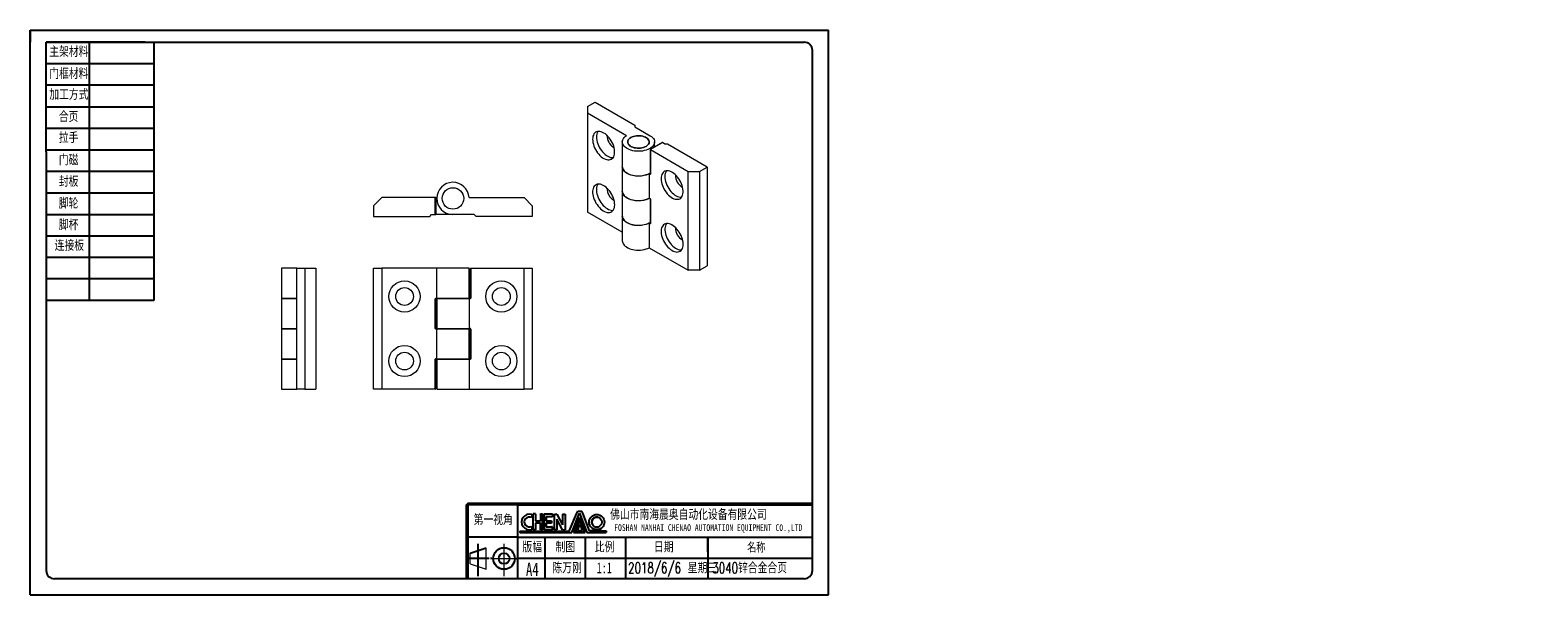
# Model space of a CAD drawing. Header units: millimetres. Extents: x 0 to 561, y 0 to 210.
import ezdxf

# ---------------------------------------------------------------- set-up
doc = ezdxf.new("R2010")
doc.units = ezdxf.units.MM
doc.layers.add('SLD-0', color=179, linetype='Continuous')
doc.layers.add('图框', color=7, linetype='Continuous')
doc.styles.add('SLDTEXTSTYLE0', font='TXT', dxfattribs={"width": 0.7, "bigfont": 'bigfont'})
doc.styles.add('SLDTEXTSTYLE1', font='TXT', dxfattribs={"width": 0.7})

msp = doc.modelspace()

# ---------------------------------------------------------------- linework, layer by layer
at = {"color": 7, "linetype": 'Continuous', "lineweight": 15}
for p, q in [((207.34, 181.56), (210.17, 183.19)), ((207.34, 181.56), (207.34, 179.11)), ((210.17, 183.19), (224.92, 174.68)), ((221.85, 170.74), (207.34, 179.11)), ((207.34, 179.11), (207.34, 142.37)), ((224.92, 174.68), (224.92, 174.1)), ((224.92, 174.1), (230.71, 170.76)), ((220.29, 168.42), (220.29, 159.31)), ((232.29, 166.53), (232.29, 168.42)), ((216.96, 166.46), (217.25, 166.31)), ((235.13, 168.16), (230.72, 165.62)), ((230.72, 165.62), (230.72, 156.54)), ((235.2, 168.17), (230.75, 165.6)), ((230.75, 165.6), (244.82, 157.48)), ((230.75, 165.6), (230.75, 156.5)), ((236.14, 167.62), (235.2, 168.17)), ((237.14, 167.62), (236.14, 167.62)), ((251.89, 159.11), (237.14, 167.62)), ((220.29, 159.15), (220.29, 150.13)), ((244.82, 157.48), (249.06, 157.48)), ((244.82, 120.73), (244.82, 157.48)), ((249.06, 157.48), (251.89, 159.11)), ((249.06, 157.48), (249.06, 120.73)), ((251.89, 159.11), (251.89, 122.37)), ((230.32, 156.74), (230.68, 156.54)), ((230.32, 156.58), (230.32, 147.56)), ((230.61, 156.42), (230.32, 156.58)), ((230.68, 156.54), (230.72, 156.56)), ((130.78, 147.71), (127.78, 144.71)), ((150.68, 147.71), (130.78, 147.71)), ((150.68, 141.41), (150.68, 147.71)), ((150.88, 147.71), (150.68, 147.71)), ((150.78, 147.61), (150.78, 141.51)), ((150.78, 147.61), (150.88, 147.61)), ((150.88, 147.61), (150.88, 147.71)), ((150.88, 147.71), (151.28, 147.71)), ((150.88, 147.61), (150.88, 141.51)), ((151.28, 147.61), (150.88, 147.61)), ((163.27, 147.71), (183.78, 147.71)), ((186.78, 144.71), (183.78, 147.71)), ((216.96, 146.86), (217.25, 146.71)), ((220.29, 149.96), (220.29, 140.94)), ((230.32, 147.56), (230.61, 147.39)), ((230.32, 147.52), (230.63, 147.35)), ((230.72, 147.19), (230.72, 138.17)), ((230.75, 147.15), (230.75, 138.12)), ((127.78, 144.71), (127.78, 140.71)), ((127.78, 140.71), (148.63, 140.71)), ((148.63, 140.71), (149.34, 141.41)), ((149.34, 141.41), (150.68, 141.41)), ((150.68, 141.41), (150.88, 141.41)), ((150.78, 141.51), (150.88, 141.51)), ((150.88, 141.41), (150.88, 141.51)), ((150.88, 141.51), (156.16, 141.51)), ((157.02, 141.41), (150.88, 141.41)), ((165.21, 141.41), (157.02, 141.41)), ((165.92, 140.71), (165.21, 141.41)), ((186.78, 140.71), (165.92, 140.71)), ((186.78, 144.71), (186.78, 140.71)), ((220.29, 134.89), (207.34, 142.37)), ((220.29, 140.78), (220.29, 131.67)), ((230.32, 138.37), (230.68, 138.17)), ((230.32, 138.21), (230.32, 129.11)), ((230.61, 138.04), (230.32, 138.21)), ((230.68, 138.17), (230.72, 138.19)), ((230.32, 129.11), (244.82, 120.73)), ((93.52, 121.45), (93.52, 110.3)), ((99.22, 121.45), (93.52, 121.45)), ((99.22, 76.45), (99.22, 121.45)), ((99.22, 121.45), (102.22, 121.45)), ((102.22, 121.45), (102.22, 76.45)), ((102.22, 121.45), (106.22, 121.45)), ((106.22, 121.45), (106.22, 76.45)), ((127.78, 76.45), (127.78, 121.45)), ((127.78, 121.45), (130.78, 121.45)), ((130.78, 121.45), (130.78, 76.45)), ((151.28, 121.45), (130.78, 121.45)), ((151.28, 110.3), (151.28, 121.45)), ((163.28, 121.45), (151.28, 121.45)), ((163.28, 110.3), (163.28, 121.45)), ((163.78, 110.3), (163.78, 121.35)), ((163.88, 121.45), (163.88, 110.3)), ((163.88, 121.45), (183.78, 121.45)), ((183.78, 76.45), (183.78, 121.45)), ((183.78, 121.45), (186.78, 121.45)), ((186.78, 121.45), (186.78, 76.45)), ((249.06, 120.73), (244.82, 120.73)), ((249.06, 120.73), (251.89, 122.37)), ((93.52, 110.3), (99.22, 110.3)), ((93.52, 110.1), (93.52, 99.05)), ((99.22, 110.1), (93.52, 110.1)), ((93.62, 110.2), (99.22, 110.2)), ((150.68, 99.05), (150.68, 110.1)), ((150.68, 110.1), (150.78, 110.1)), ((150.78, 110.1), (150.78, 99.05)), ((150.88, 110.2), (150.88, 110.3)), ((150.88, 110.3), (151.28, 110.3)), ((151.38, 110.2), (150.88, 110.2)), ((151.28, 110.3), (163.28, 110.3)), ((151.28, 110.1), (151.28, 99.05)), ((163.27, 110.1), (151.28, 110.1)), ((151.38, 110.2), (163.17, 110.2)), ((163.17, 110.2), (163.68, 110.2)), ((163.27, 110.1), (163.27, 99.05)), ((163.68, 110.1), (163.27, 110.1)), ((163.68, 110.2), (163.68, 110.1)), ((163.78, 110.3), (163.88, 110.3)), ((93.52, 99.05), (99.22, 99.05)), ((93.52, 98.85), (93.52, 87.8)), ((99.22, 98.85), (93.52, 98.85)), ((99.22, 98.95), (93.62, 98.95)), ((150.78, 99.05), (150.68, 99.05)), ((150.88, 98.85), (150.88, 98.95)), ((150.88, 98.95), (151.38, 98.95)), ((151.28, 98.85), (150.88, 98.85)), ((151.28, 99.05), (163.27, 99.05)), ((151.28, 87.8), (151.28, 98.85)), ((163.28, 98.85), (151.28, 98.85)), ((163.17, 98.95), (151.38, 98.95)), ((151.38, 98.95), (163.18, 98.95)), ((163.68, 98.95), (163.17, 98.95)), ((163.27, 99.05), (163.68, 99.05)), ((163.28, 87.8), (163.28, 98.85)), ((163.68, 99.05), (163.68, 98.95)), ((163.78, 87.8), (163.78, 98.85)), ((163.78, 98.85), (163.88, 98.85)), ((163.88, 98.85), (163.88, 87.8)), ((93.52, 87.8), (99.22, 87.8)), ((93.52, 87.6), (93.52, 76.45)), ((99.22, 87.6), (93.52, 87.6)), ((93.62, 87.7), (99.22, 87.7)), ((150.68, 76.45), (150.68, 87.6)), ((150.78, 87.6), (150.68, 87.6)), ((150.78, 87.6), (150.78, 76.55)), ((150.88, 87.7), (150.88, 87.8)), ((150.88, 87.8), (151.28, 87.8)), ((151.38, 87.7), (150.88, 87.7)), ((151.28, 87.8), (163.28, 87.8)), ((151.28, 87.6), (151.28, 76.45)), ((163.27, 87.6), (151.28, 87.6)), ((151.38, 87.7), (163.17, 87.7)), ((163.17, 87.7), (163.68, 87.7)), ((163.27, 87.6), (163.27, 76.45)), ((163.68, 87.6), (163.27, 87.6)), ((163.68, 87.7), (163.68, 87.6)), ((163.88, 87.8), (163.78, 87.8)), ((93.52, 76.45), (99.22, 76.45)), ((102.22, 76.45), (99.22, 76.45)), ((102.22, 76.45), (106.22, 76.45)), ((130.78, 76.45), (127.78, 76.45)), ((150.68, 76.45), (130.78, 76.45)), ((151.28, 76.45), (163.27, 76.45)), ((163.27, 76.45), (183.78, 76.45)), ((186.78, 76.45), (183.78, 76.45))]:
    msp.add_line(p, q, dxfattribs=at)
at = {"color": 7, "linetype": 'Continuous', "lineweight": 15, "flags": 128}
for points in [[(209.25, 169.44), (209.28, 168.84), (209.38, 168.21), (209.53, 167.57), (209.74, 166.91), (210.01, 166.27), (210.32, 165.63), (210.69, 165.01), (211.09, 164.43), (211.53, 163.89), (211.99, 163.39), (212.48, 162.95), (212.98, 162.57), (213.48, 162.26), (213.98, 162.03), (214.48, 161.87), (214.95, 161.79), (215.41, 161.78), (215.83, 161.86), (216.21, 162.02), (216.55, 162.26), (216.84, 162.56), (217.08, 162.94), (217.26, 163.38), (217.39, 163.87), (217.45, 164.41), (217.45, 165), (217.39, 165.61), (217.26, 166.25), (217.08, 166.9), (216.84, 167.55), (216.55, 168.19), (216.21, 168.82), (215.83, 169.42), (215.41, 169.99), (214.95, 170.51), (214.48, 170.98), (213.98, 171.39), (213.48, 171.73), (212.98, 172), (212.48, 172.2), (211.99, 172.32), (211.53, 172.36), (211.09, 172.33), (210.69, 172.21), (210.32, 172.01), (210.01, 171.74), (209.74, 171.4), (209.53, 170.99), (209.38, 170.52), (209.28, 170), (209.25, 169.44)], [(210.67, 170.25), (210.7, 169.65), (210.79, 169.03), (210.94, 168.38), (211.16, 167.73), (211.42, 167.08), (211.74, 166.45), (212.1, 165.83), (212.5, 165.25), (212.94, 164.7), (213.41, 164.21), (213.89, 163.77), (214.39, 163.39), (214.9, 163.08), (215.4, 162.84), (215.89, 162.68), (216.37, 162.6), (216.82, 162.6), (216.87, 162.61)], [(230.71, 170.76), (231.17, 170.43), (231.56, 170.08), (231.87, 169.7), (232.1, 169.3), (232.24, 168.88), (232.29, 168.46), (232.26, 168.04), (232.14, 167.63), (231.93, 167.23), (231.64, 166.84), (231.26, 166.48), (230.82, 166.14), (230.31, 165.84), (229.74, 165.58), (229.12, 165.36), (228.45, 165.19), (227.76, 165.06), (227.04, 164.98), (226.32, 164.95), (225.59, 164.98), (224.87, 165.05), (224.17, 165.18), (223.51, 165.35), (222.88, 165.57), (222.31, 165.83), (221.8, 166.12), (221.35, 166.46), (220.97, 166.82), (220.68, 167.2), (220.46, 167.6), (220.33, 168.02), (220.29, 168.44), (220.34, 168.86), (220.48, 169.27), (220.7, 169.67), (221.01, 170.06), (221.39, 170.41), (221.85, 170.74)], [(223.46, 170.05), (223.92, 170.28), (224.42, 170.46), (224.97, 170.6), (225.55, 170.69), (226.14, 170.73), (226.74, 170.71), (227.33, 170.65), (227.89, 170.53), (228.42, 170.37), (228.9, 170.17), (229.33, 169.92), (229.68, 169.65), (229.96, 169.34), (230.16, 169.02), (230.27, 168.68), (230.29, 168.33), (230.23, 167.99), (230.07, 167.65), (229.83, 167.34), (229.51, 167.05), (229.12, 166.78), (228.67, 166.56), (228.16, 166.38), (227.62, 166.24), (227.04, 166.15), (226.44, 166.11), (225.85, 166.12), (225.26, 166.19), (224.69, 166.3), (224.17, 166.46), (223.68, 166.67), (223.26, 166.91), (222.91, 167.19), (222.63, 167.49), (222.43, 167.82), (222.32, 168.16), (222.3, 168.5), (222.36, 168.85), (222.52, 169.18), (222.76, 169.5), (223.07, 169.79), (223.46, 170.05)], [(223.46, 170.05), (223.07, 169.79), (222.76, 169.5), (222.52, 169.18), (222.36, 168.85), (222.3, 168.5), (222.32, 168.16), (222.43, 167.82), (222.63, 167.49), (222.91, 167.19), (223.26, 166.91), (223.68, 166.67), (224.17, 166.46), (224.69, 166.3), (225.26, 166.19), (225.85, 166.12), (226.44, 166.11), (227.04, 166.15), (227.62, 166.24), (228.16, 166.38), (228.67, 166.56), (229.12, 166.78), (229.51, 167.05), (229.83, 167.34), (230.07, 167.65), (230.23, 167.99), (230.29, 168.33), (230.27, 168.68), (230.16, 169.02), (229.96, 169.34), (229.68, 169.65), (229.33, 169.92), (228.9, 170.17), (228.42, 170.37), (227.89, 170.53), (227.33, 170.65), (226.74, 170.71), (226.14, 170.73), (225.55, 170.69), (224.97, 170.6), (224.42, 170.46), (223.92, 170.28), (223.46, 170.05)], [(230.75, 165.6), (230.74, 165.61), (230.73, 165.61), (230.72, 165.62), (230.72, 165.62), (230.72, 165.62)], [(220.29, 159.31), (220.33, 158.91), (220.46, 158.5), (220.68, 158.1), (220.97, 157.71), (221.35, 157.35), (221.8, 157.02), (222.31, 156.72), (222.88, 156.46), (223.51, 156.24), (224.17, 156.07), (224.87, 155.95), (225.59, 155.87), (226.32, 155.85), (227.04, 155.88), (227.76, 155.95), (228.45, 156.08), (229.12, 156.26), (229.74, 156.48), (230.31, 156.74), (230.72, 156.97)], [(230.32, 156.58), (229.75, 156.32), (229.13, 156.1), (228.47, 155.92), (227.77, 155.79), (227.06, 155.71), (226.33, 155.69), (225.6, 155.71), (224.89, 155.78), (224.19, 155.91), (223.52, 156.08), (222.9, 156.29), (222.32, 156.55), (221.81, 156.85), (221.36, 157.18), (220.98, 157.54), (220.68, 157.93), (220.47, 158.33), (220.34, 158.74), (220.29, 159.16), (220.3, 159.23)], [(234.71, 154.74), (234.74, 154.14), (234.83, 153.52), (234.99, 152.87), (235.2, 152.22), (235.46, 151.57), (235.78, 150.93), (236.14, 150.32), (236.55, 149.73), (236.98, 149.19), (237.45, 148.69), (237.93, 148.25), (238.43, 147.88), (238.94, 147.57), (239.44, 147.33), (239.93, 147.17), (240.41, 147.09), (240.86, 147.09), (241.28, 147.17), (241.67, 147.33), (242.01, 147.56), (242.3, 147.87), (242.54, 148.24), (242.72, 148.68), (242.84, 149.18), (242.9, 149.72), (242.9, 150.3), (242.84, 150.92), (242.72, 151.55), (242.54, 152.2), (242.3, 152.85), (242.01, 153.5), (241.67, 154.13), (241.28, 154.73), (240.86, 155.29), (240.41, 155.81), (239.93, 156.28), (239.44, 156.69), (238.94, 157.03), (238.43, 157.31), (237.93, 157.51), (237.45, 157.63), (236.98, 157.67), (236.55, 157.63), (236.14, 157.51), (235.78, 157.31), (235.46, 157.04), (235.2, 156.7), (234.99, 156.29), (234.83, 155.83), (234.74, 155.31), (234.71, 154.74)], [(217.46, 145.1), (217.43, 145.7), (217.33, 146.33), (217.18, 146.98), (216.97, 147.63), (216.7, 148.28), (216.39, 148.91), (216.02, 149.53), (215.62, 150.11), (215.18, 150.66), (214.72, 151.15), (214.23, 151.59), (213.73, 151.97), (213.23, 152.28), (212.73, 152.52), (212.23, 152.68), (211.76, 152.76), (211.3, 152.76), (210.88, 152.68), (210.5, 152.52), (210.16, 152.29), (209.87, 151.98), (209.63, 151.6), (209.45, 151.16), (209.32, 150.67), (209.26, 150.13), (209.26, 149.54), (209.32, 148.93), (209.45, 148.29), (209.63, 147.64), (209.87, 146.99), (210.16, 146.35), (210.5, 145.72), (210.88, 145.12), (211.3, 144.55), (211.76, 144.03), (212.23, 143.57), (212.73, 143.16), (213.23, 142.81), (213.73, 142.54), (214.23, 142.34), (214.72, 142.22), (215.18, 142.18), (215.62, 142.22), (216.02, 142.34), (216.39, 142.53), (216.7, 142.8), (216.97, 143.15), (217.18, 143.55), (217.33, 144.02), (217.43, 144.54), (217.46, 145.1)], [(211.25, 152.75), (211.04, 152.42), (210.86, 151.98), (210.74, 151.49), (210.68, 150.94), (210.68, 150.36), (210.74, 149.75), (210.86, 149.11), (211.04, 148.46), (211.28, 147.81), (211.57, 147.16), (211.91, 146.54), (212.3, 145.94), (212.72, 145.37), (213.17, 144.85), (213.65, 144.38), (214.14, 143.97), (214.64, 143.63), (215.15, 143.35), (215.65, 143.16), (216.13, 143.04), (216.6, 142.99), (216.87, 143.01)], [(236.12, 155.56), (236.15, 154.96), (236.25, 154.33), (236.4, 153.69), (236.61, 153.04), (236.88, 152.39), (237.19, 151.75), (237.56, 151.13), (237.96, 150.55), (238.4, 150.01), (238.86, 149.51), (239.35, 149.07), (239.85, 148.69), (240.35, 148.38), (240.85, 148.15), (241.35, 147.99), (241.82, 147.91), (242.28, 147.91), (242.33, 147.91)], [(220.29, 150.13), (220.34, 149.72), (220.47, 149.3), (220.68, 148.9), (220.98, 148.52), (221.36, 148.16), (221.81, 147.83), (222.32, 147.53), (222.9, 147.27), (223.52, 147.05), (224.19, 146.88), (224.89, 146.76), (225.6, 146.69), (226.33, 146.66), (227.06, 146.69), (227.77, 146.77), (228.47, 146.9), (229.13, 147.07), (229.75, 147.3), (230.32, 147.56)], [(230.44, 147.46), (230.31, 147.39), (229.74, 147.13), (229.12, 146.91), (228.45, 146.73), (227.76, 146.6), (227.04, 146.53), (226.32, 146.5), (225.59, 146.52), (224.87, 146.6), (224.17, 146.72), (223.51, 146.9), (222.88, 147.11), (222.31, 147.37), (221.8, 147.67), (221.35, 148), (220.97, 148.36), (220.68, 148.75), (220.46, 149.15), (220.33, 149.56), (220.29, 149.98), (220.3, 150.05)], [(220.29, 140.94), (220.33, 140.54), (220.46, 140.13), (220.68, 139.73), (220.97, 139.34), (221.35, 138.98), (221.8, 138.65), (222.31, 138.35), (222.88, 138.09), (223.51, 137.87), (224.17, 137.7), (224.87, 137.58), (225.59, 137.5), (226.32, 137.48), (227.04, 137.5), (227.76, 137.58), (228.45, 137.71), (229.12, 137.88), (229.74, 138.1), (230.31, 138.37), (230.72, 138.6)], [(230.32, 138.21), (229.75, 137.95), (229.13, 137.73), (228.47, 137.55), (227.77, 137.42), (227.06, 137.34), (226.33, 137.31), (225.6, 137.34), (224.89, 137.41), (224.19, 137.53), (223.52, 137.71), (222.9, 137.92), (222.32, 138.18), (221.81, 138.48), (221.36, 138.81), (220.98, 139.17), (220.68, 139.55), (220.47, 139.96), (220.34, 140.37), (220.29, 140.79), (220.3, 140.86)], [(242.91, 130.41), (242.88, 131.01), (242.79, 131.64), (242.64, 132.28), (242.42, 132.93), (242.16, 133.58), (241.84, 134.22), (241.48, 134.83), (241.08, 135.42), (240.64, 135.96), (240.17, 136.46), (239.69, 136.9), (239.19, 137.27), (238.68, 137.58), (238.18, 137.82), (237.69, 137.98), (237.21, 138.06), (236.76, 138.06), (236.34, 137.98), (235.96, 137.83), (235.62, 137.59), (235.32, 137.28), (235.08, 136.91), (234.9, 136.47), (234.78, 135.97), (234.72, 135.43), (234.72, 134.85), (234.78, 134.23), (234.9, 133.6), (235.08, 132.95), (235.32, 132.3), (235.62, 131.65), (235.96, 131.03), (236.34, 130.42), (236.76, 129.86), (237.21, 129.34), (237.69, 128.87), (238.18, 128.46), (238.68, 128.12), (239.19, 127.84), (239.69, 127.64), (240.17, 127.52), (240.64, 127.48), (241.08, 127.52), (241.48, 127.64), (241.84, 127.84), (242.16, 128.11), (242.42, 128.45), (242.64, 128.86), (242.79, 129.33), (242.88, 129.85), (242.91, 130.41)], [(236.71, 138.06), (236.5, 137.72), (236.32, 137.29), (236.19, 136.79), (236.13, 136.25), (236.13, 135.67), (236.19, 135.05), (236.32, 134.41), (236.5, 133.77), (236.74, 133.11), (237.03, 132.47), (237.37, 131.84), (237.75, 131.24), (238.17, 130.68), (238.63, 130.16), (239.1, 129.69), (239.6, 129.28), (240.1, 128.93), (240.6, 128.66), (241.1, 128.46), (241.59, 128.34), (242.05, 128.3), (242.33, 128.31)], [(220.29, 131.67), (220.34, 131.27), (220.47, 130.85), (220.68, 130.45), (220.98, 130.07), (221.36, 129.7), (221.81, 129.37), (222.32, 129.08), (222.9, 128.82), (223.52, 128.6), (224.19, 128.43), (224.89, 128.31), (225.6, 128.23), (226.33, 128.21), (227.06, 128.24), (227.77, 128.32), (228.47, 128.44), (229.13, 128.62), (229.75, 128.84), (230.32, 129.11)]]:
    msp.add_lwpolyline(points, dxfattribs=at)
at = {"color": 7, "linetype": 'Continuous', "lineweight": 15}
for centre, radius in [((157.28, 147.41), 4), ((139.28, 110.95), 5.8), ((139.28, 110.95), 3.3), ((175.28, 110.95), 5.8), ((175.28, 110.95), 3.3), ((139.28, 86.95), 5.8), ((139.28, 86.95), 3.3), ((175.28, 86.95), 5.8), ((175.28, 86.95), 3.3)]:
    msp.add_circle(centre, radius, dxfattribs=at)
for centre, radius, start, end in [((214.15, 170.41), 3.49, 146.3138, 182.6526), ((219.57, 170.64), 4.92, 177.8562, 238.058), ((239.61, 155.72), 3.49, 146.3138, 182.6526), ((157.28, 147.41), 6, 2.8499, 267.5627), ((226.29, 164.76), 8.97, 242.0133, 297.9867), ((230.76, 156.41), 0.154, 122.6055, 177.3945), ((230.66, 156.48), 0.0873, 230.7967, 9.214), ((230.71, 156.58), 0.0543, 235.5826, 281.4956), ((230.77, 156.54), 0.0503, 185.6948, 245.6253), ((244.95, 155.92), 4.85, 177.5445, 242.4501), ((150.68, 147.61), 0.1, 0, 90), ((219.57, 151.04), 4.92, 177.8562, 238.058), ((226.3, 155.67), 9.06, 242.2533, 296.3499), ((230.44, 147.13), 0.307, 2.6055, 57.3945), ((230.66, 147.39), 0.0503, 174.3855, 234.2345), ((230.77, 147.19), 0.0505, 186.3718, 245.5661), ((150.68, 141.51), 0.1, 270, 0), ((226.29, 146.39), 8.97, 242.0133, 297.9867), ((230.76, 138.04), 0.154, 122.6055, 177.3945), ((230.66, 138.11), 0.0873, 230.7967, 9.214), ((230.71, 138.21), 0.0542, 235.5718, 281.6042), ((230.77, 138.17), 0.0503, 185.6948, 245.6253), ((244.95, 136.32), 4.85, 177.5445, 242.4501), ((163.88, 121.35), 0.1, 90, 180), ((93.62, 110.3), 0.1, 180, 270), ((93.62, 110.1), 0.1, 90, 180), ((150.88, 110.1), 0.2, 90, 180), ((150.88, 110.1), 0.1, 90, 180), ((151.38, 110.1), 0.1, 90, 180), ((163.18, 110.3), 0.1, 270, 0), ((163.68, 110.3), 0.2, 270, 0), ((163.68, 110.3), 0.1, 270, 0), ((93.62, 99.05), 0.1, 180, 270), ((93.62, 98.85), 0.1, 90, 180), ((150.88, 99.05), 0.2, 180, 270), ((150.88, 99.05), 0.1, 180, 270), ((151.38, 99.05), 0.1, 180, 270), ((163.18, 98.85), 0.1, 0, 90), ((163.68, 98.85), 0.2, 0, 90), ((163.68, 98.85), 0.1, 0, 90), ((93.62, 87.8), 0.1, 180, 270), ((93.62, 87.6), 0.1, 90, 180), ((150.88, 87.6), 0.2, 90, 180), ((150.88, 87.6), 0.1, 90, 180), ((151.38, 87.6), 0.1, 90, 180), ((163.18, 87.8), 0.1, 270, 0), ((163.68, 87.8), 0.2, 270, 0), ((163.68, 87.8), 0.1, 270, 0), ((150.68, 76.55), 0.1, 270, 0)]:
    msp.add_arc(centre, radius, start, end, dxfattribs=at)
msp.add_ellipse((235.13, 168.05), major_axis=(0.071, 0.122), ratio=0.577335, start_param=0.000041, end_param=0.785439, dxfattribs=at)
for points, knots in [([(230.32, 156.74), (230.32, 156.74), (230.32, 156.73), (230.32, 156.71), (230.32, 156.67), (230.32, 156.64), (230.32, 156.61), (230.32, 156.59), (230.32, 156.58)], [0, 0, 0, 0, 0.010647, 0.245406, 0.515083, 0.713258, 0.856318, 1, 1, 1, 1]), ([(230.72, 156.54), (230.72, 156.53), (230.72, 156.52), (230.72, 156.52), (230.72, 156.52)], [0, 0, 0, 0, 0.594069, 1, 1, 1, 1]), ([(230.63, 147.35), (230.64, 147.34), (230.65, 147.33), (230.67, 147.31), (230.69, 147.28), (230.71, 147.24), (230.72, 147.21), (230.72, 147.2), (230.72, 147.19)], [0, 0, 0, 0, 0.156451, 0.319743, 0.498479, 0.686017, 0.853308, 1, 1, 1, 1]), ([(230.32, 138.21), (230.32, 138.22), (230.32, 138.23), (230.32, 138.26), (230.32, 138.3), (230.32, 138.34), (230.32, 138.36), (230.32, 138.37), (230.32, 138.37)], [0, 0, 0, 0, 0.143682, 0.286742, 0.484917, 0.754594, 0.989353, 1, 1, 1, 1]), ([(230.72, 138.17), (230.72, 138.16), (230.72, 138.15), (230.72, 138.15), (230.72, 138.15)], [0, 0, 0, 0, 0.594069, 1, 1, 1, 1]), ([(151.28, 110.3), (151.28, 110.29), (151.29, 110.28), (151.29, 110.27), (151.29, 110.27), (151.29, 110.26), (151.3, 110.25), (151.3, 110.24), (151.31, 110.23), (151.32, 110.23), (151.33, 110.22), (151.34, 110.21), (151.35, 110.21), (151.36, 110.2), (151.37, 110.2), (151.38, 110.2), (151.38, 110.2), (151.38, 110.2), (151.38, 110.2)], [0, 0, 0, 0, 0.000026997, 0.000026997, 0.000026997, 0.0000537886, 0.0000537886, 0.0000537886, 0.0000910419, 0.0000910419, 0.0000910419, 0.0001418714, 0.0001418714, 0.0001418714, 0.0001859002, 0.0001859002, 0.0001859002, 0.0001879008, 0.0001879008, 0.0001879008, 0.0001879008]), ([(163.17, 110.2), (163.17, 110.2), (163.18, 110.2), (163.21, 110.2), (163.24, 110.18), (163.26, 110.15), (163.27, 110.13), (163.27, 110.11), (163.27, 110.1)], [0, 0, 0, 0, 0.010647, 0.245406, 0.515083, 0.713258, 0.856318, 1, 1, 1, 1]), ([(151.28, 98.85), (151.28, 98.86), (151.29, 98.87), (151.29, 98.88), (151.29, 98.89), (151.29, 98.89), (151.3, 98.9), (151.3, 98.91), (151.31, 98.92), (151.32, 98.93), (151.33, 98.93), (151.34, 98.94), (151.35, 98.95), (151.36, 98.95), (151.37, 98.95), (151.38, 98.95), (151.38, 98.95), (151.38, 98.95), (151.38, 98.95)], [0, 0, 0, 0, 0.000026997, 0.000026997, 0.000026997, 0.0000537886, 0.0000537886, 0.0000537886, 0.0000910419, 0.0000910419, 0.0000910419, 0.0001418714, 0.0001418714, 0.0001418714, 0.0001859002, 0.0001859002, 0.0001859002, 0.0001879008, 0.0001879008, 0.0001879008, 0.0001879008]), ([(163.17, 98.95), (163.17, 98.95), (163.18, 98.95), (163.21, 98.96), (163.24, 98.97), (163.26, 99), (163.27, 99.02), (163.27, 99.04), (163.27, 99.05)], [0, 0, 0, 0, 0.010647, 0.245406, 0.515083, 0.713258, 0.856318, 1, 1, 1, 1]), ([(151.28, 87.8), (151.28, 87.79), (151.29, 87.78), (151.29, 87.77), (151.29, 87.77), (151.29, 87.76), (151.3, 87.75), (151.3, 87.74), (151.31, 87.73), (151.32, 87.73), (151.33, 87.72), (151.34, 87.71), (151.35, 87.71), (151.36, 87.7), (151.37, 87.7), (151.38, 87.7), (151.38, 87.7), (151.38, 87.7), (151.38, 87.7)], [0, 0, 0, 0, 0.000026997, 0.000026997, 0.000026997, 0.0000537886, 0.0000537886, 0.0000537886, 0.0000910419, 0.0000910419, 0.0000910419, 0.0001418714, 0.0001418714, 0.0001418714, 0.0001859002, 0.0001859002, 0.0001859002, 0.0001879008, 0.0001879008, 0.0001879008, 0.0001879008]), ([(163.27, 87.6), (163.27, 87.61), (163.27, 87.63), (163.26, 87.65), (163.24, 87.68), (163.21, 87.7), (163.18, 87.7), (163.17, 87.7), (163.17, 87.7)], [0, 0, 0, 0, 0.143682, 0.286742, 0.484917, 0.754594, 0.989353, 1, 1, 1, 1])]:
    msp.add_open_spline(points, degree=3, knots=knots, dxfattribs=at)
at = {"layer": 'SLD-0'}
for p, q in [((-0.01, 210), (5.99, 210)), ((-0.01, 210), (-0.01, 205.5)), ((5.99, 164.8), (5.99, 205.5)), ((42.8, 205.5), (5.99, 205.5)), ((5.99, 205.5), (45.99, 205.5)), ((21.99, 205.5), (21.99, 109.5)), ((42.8, 205.5), (288, 205.5)), ((45.99, 205.5), (45.99, 109.5)), ((291, 9), (291, 202.5)), ((45.99, 197.5), (5.99, 197.5)), ((45.99, 189.5), (5.99, 189.5)), ((5.99, 181.5), (45.99, 181.5)), ((5.99, 173.5), (45.99, 173.5)), ((5.99, 165.5), (45.99, 165.5)), ((5.99, 164.8), (5.99, 9)), ((5.99, 157.5), (45.99, 157.5)), ((5.99, 149.5), (45.99, 149.5)), ((5.99, 141.5), (45.99, 141.5)), ((5.99, 133.5), (45.99, 133.5)), ((45.99, 125.5), (5.99, 125.5)), ((45.99, 117.5), (5.99, 117.5)), ((45.99, 109.5), (5.99, 109.5)), ((162.31, 33.5), (162.81, 34)), ((162.81, 34), (162.31, 33.5)), ((291, 34), (162.81, 34)), ((291, 33.5), (291, 34)), ((162.31, 6), (162.31, 33.5)), ((181.31, 33.5), (162.81, 33.5)), ((162.81, 33.5), (162.81, 6)), ((181.31, 33.5), (181.31, 21.5)), ((181.31, 33.5), (181.31, 6)), ((181.31, 33.5), (291, 33.5)), ((186.59, 29.84), (186.59, 28.72)), ((187.97, 30.08), (187.09, 30.08)), ((187.09, 29.99), (187.09, 30.08)), ((187.09, 24.2), (187.09, 29.99)), ((187.97, 29.99), (187.97, 30.08)), ((187.97, 29.99), (187.97, 27.52)), ((189.87, 30.08), (190.57, 30.08)), ((189.87, 29.99), (189.87, 30.08)), ((189.87, 29.99), (189.87, 27.52)), ((190.57, 24.2), (190.57, 30.08)), ((191.21, 30.08), (194.14, 30.08)), ((191.21, 29.99), (191.21, 30.08)), ((191.21, 29.99), (191.21, 24.2)), ((193.74, 29.03), (191.94, 29.03)), ((191.94, 29.03), (191.94, 27.54)), ((193.68, 29.03), (193.28, 29.03)), ((193.68, 30.08), (193.88, 30.08)), ((193.88, 29.03), (193.68, 29.03)), ((194.14, 29.03), (193.74, 29.03)), ((194.14, 30.08), (194.34, 30.08)), ((194.34, 29.03), (194.14, 29.03)), ((194.34, 30.08), (194.34, 29.03)), ((195.02, 24.2), (195.02, 30.06)), ((195.02, 30.06), (195.99, 30.06)), ((195.99, 30.06), (198.05, 26.07)), ((195.99, 28.2), (195.99, 24.2)), ((198.05, 24.2), (195.99, 28.2)), ((198.05, 30.06), (199.02, 30.06)), ((198.05, 30.06), (198.05, 26.07)), ((199.02, 30.06), (199.02, 24.2)), ((200.51, 23.68), (203.35, 30.32)), ((201.53, 23.18), (204.42, 30.32)), ((204.4, 28.76), (202.16, 23.18)), ((203.35, 30.32), (203.69, 31.17)), ((203.69, 31.17), (204.72, 31.17)), ((206.45, 23.18), (204.4, 28.76)), ((204.42, 30.32), (207.08, 23.21)), ((204.72, 31.17), (205.26, 31.17)), ((205.59, 30.32), (205.26, 31.17)), ((208.15, 23.75), (205.59, 30.32)), ((182.22, 23.68), (200.51, 23.68)), ((182.22, 23.68), (182.22, 23.18)), ((182.22, 23.18), (201.53, 23.18)), ((186.59, 25.46), (186.59, 24.34)), ((187.97, 24.2), (187.09, 24.2)), ((187.97, 27.52), (189.87, 27.52)), ((187.97, 26.66), (187.97, 24.2)), ((189.87, 26.66), (187.97, 26.66)), ((189.87, 24.2), (189.87, 26.66)), ((189.87, 24.2), (190.57, 24.2)), ((194.14, 24.2), (191.21, 24.2)), ((193.74, 26.64), (191.92, 26.64)), ((191.92, 26.64), (191.92, 25.31)), ((191.92, 25.31), (193.74, 25.31)), ((191.94, 27.54), (193.74, 27.54)), ((193.28, 27.54), (193.48, 27.54)), ((193.48, 26.64), (193.28, 26.64)), ((193.28, 25.31), (193.68, 25.31)), ((193.88, 25.31), (193.68, 25.31)), ((193.68, 24.2), (193.88, 24.2)), ((193.74, 27.54), (193.94, 27.54)), ((193.94, 26.64), (193.74, 26.64)), ((193.74, 25.31), (194.14, 25.31)), ((193.94, 27.54), (193.94, 26.64)), ((194.34, 25.31), (194.14, 25.31)), ((194.14, 24.2), (194.34, 24.2)), ((194.34, 24.2), (194.34, 25.31)), ((195.99, 24.2), (195.02, 24.2)), ((198.05, 24.2), (199.02, 24.2)), ((202.16, 23.18), (206.45, 23.18)), ((204.4, 27.54), (202.9, 23.68)), ((204.4, 26.29), (203.57, 24.05)), ((207.08, 23.21), (212.66, 23.21)), ((212.33, 23.75), (208.15, 23.75)), ((212.66, 23.75), (212.33, 23.75)), ((212.66, 23.75), (214.23, 23.75)), ((212.66, 23.21), (214.23, 23.21)), ((214.23, 23.75), (214.23, 23.21)), ((181.31, 21.5), (162.81, 21.5)), ((163.67, 15.5), (169.67, 17.5)), ((166.7, 13), (166.7, 19)), ((181.31, 21.5), (291, 21.5)), ((181.31, 21.5), (181.31, 16)), ((191.45, 21.5), (191.45, 6)), ((206.45, 21.5), (206.45, 6)), ((221.45, 21.5), (221.45, 6)), ((252.13, 16), (252.13, 21.5)), ((252.13, 21.5), (252.13, 6)), ((170.81, 13.5), (162.81, 13.5)), ((166.7, 7), (166.7, 13)), ((171.81, 13.5), (171.31, 13.5)), ((180.81, 13.5), (181.31, 13.5)), ((291, 13.5), (181.31, 13.5)), ((182.61, 13.5), (181.31, 13.5)), ((288, 6), (8.99, 6)), ((162.81, 6), (162.31, 6))]:
    msp.add_line(p, q, dxfattribs=at)
at = {"layer": 'SLD-0', "color": 179, "linetype": 'Continuous', "lineweight": 0}
for p, q in [((202.9, 23.68), (205.89, 23.68)), ((203.57, 24.05), (205.22, 24.05)), ((204.4, 27.54), (205.89, 23.68)), ((204.4, 26.29), (205.22, 24.05)), ((169.67, 9.5), (169.67, 17.5)), ((176.31, 7), (176.31, 19)), ((163.67, 11.5), (163.67, 15.5)), ((163.67, 11.5), (169.67, 9.5)), ((171.81, 13.5), (180.81, 13.5))]:
    msp.add_line(p, q, dxfattribs=at)
at = {"layer": 'SLD-0'}
for centre, radius in [((210.78, 27.04), 2.84), ((210.78, 27.04), 1.86), ((176.31, 13.5), 4), ((176.31, 13.5), 2)]:
    msp.add_circle(centre, radius, dxfattribs=at)
for centre, radius, start, end in [((288, 202.5), 3, 0, 90), ((185.69, 27.09), 2.89, 71.9279, 288.0721), ((185.69, 27.09), 1.86, 61.1487, 298.8513), ((210.78, 27.04), 1.86, 61.1487, 298.8513), ((8.99, 9), 3, 180, 270), ((288, 9), 3, 270, 0)]:
    msp.add_arc(centre, radius, start, end, dxfattribs=at)
at = {"layer": '图框'}
for p, q in [((-0.01, 0), (-0.01, 210)), ((-0.01, 210), (296.99, 210)), ((296.99, 0), (296.99, 210)), ((-0.01, 0), (296.99, 0))]:
    msp.add_line(p, q, dxfattribs=at)

# ---------------------------------------------------------------- texts
at = {"layer": 'SLD-0', "attachment_point": 1}
for s, insert, char_height, style in [('\\M+18EE5\\M+189CB\\M+18DDE\\M+197BF', (7.11, 203.99), 4, 'SLDTEXTSTYLE0'), ('门\\M+19E79\\M+18DDE\\M+197BF', (7.11, 195.84), 4, 'SLDTEXTSTYLE0'), ('\\M+189C1\\M+18D48\\M+195FB\\M+18EAE', (7.11, 188.08), 4, 'SLDTEXTSTYLE0'), ('\\M+18D87页', (10.66, 179.81), 4, 'SLDTEXTSTYLE0'), ('\\M+19D66\\M+18EE8', (10.66, 172.03), 4, 'SLDTEXTSTYLE0'), ('门\\M+18EA5', (10.66, 163.74), 4, 'SLDTEXTSTYLE0'), ('\\M+19595\\M+194C2', (10.66, 155.75), 4, 'SLDTEXTSTYLE0'), ('\\M+18B72轮', (10.65, 147.61), 4, 'SLDTEXTSTYLE0'), ('\\M+18B72\\M+19474', (10.66, 139.61), 4, 'SLDTEXTSTYLE0'), ('连\\M+190DA\\M+194C2', (9.12, 131.94), 4, 'SLDTEXTSTYLE0'), ('\\M+191E6\\M+188EA视\\M+18A70', (165, 29.94), 4, 'SLDTEXTSTYLE0'), ('\\M+198C5\\M+18E52\\M+18E73\\M+193EC\\M+18A43\\M+19DED\\M+1899C\\M+18EA9动\\M+189BB设备\\M+1974C\\M+18CC0\\M+18CF6\\M+18E69', (215.77, 31.86), 4, 'SLDTEXTSTYLE0'), ('FOSHAN NANHAI CHENAO AUTOMATION EQUIPMENT C0.,LTD', (217.27, 26.26), 2.5, 'SLDTEXTSTYLE1'), ('\\M+194C5\\M+1959D', (183.13, 19.77), 4, 'SLDTEXTSTYLE0'), ('\\M+190A7图', (195.45, 19.77), 4, 'SLDTEXTSTYLE0'), ('\\M+194E4\\M+197E1', (210.04, 19.77), 4, 'SLDTEXTSTYLE0'), ('\\M+193FA\\M+18AFA', (232.09, 19.77), 4, 'SLDTEXTSTYLE0'), ('\\M+196BC\\M+18FCC', (266.71, 19.25), 3.5, 'SLDTEXTSTYLE0'), ('A4', (184.44, 11.99), 5, 'SLDTEXTSTYLE1'), ('陈\\M+1969C刚', (194.31, 12.02), 4, 'SLDTEXTSTYLE0'), ('1:1', (210.74, 12.02), 4, 'SLDTEXTSTYLE1'), ('2018/6/6 \\M+190AF\\M+18AFA\\M+18E4F', (222.45, 12.02), 4, 'SLDTEXTSTYLE0'), ('3040锌\\M+18D87\\M+18BE0\\M+18D87页', (253.76, 12.02), 4, 'SLDTEXTSTYLE0')]:
    msp.add_mtext(s, dxfattribs=dict(at, insert=insert, char_height=char_height, style=style))

doc.saveas('drawing.dxf')
